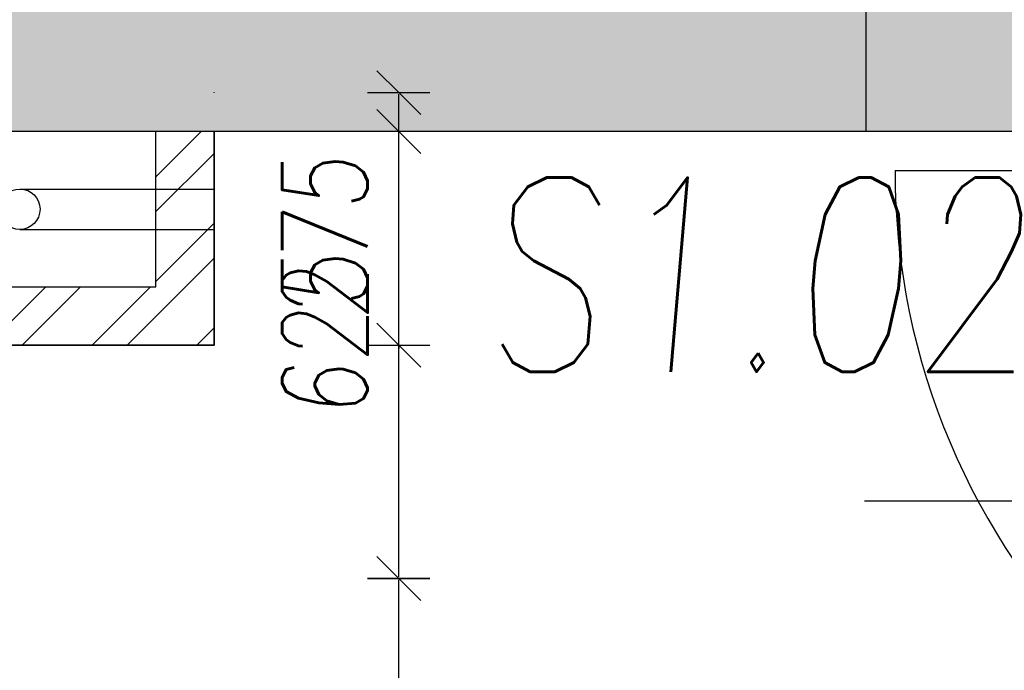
# Model space of a CAD drawing. Header units: millimetres. Extents: x 171 to 266814, y 44 to 350448.
# Tile 18 of 105: x 17832 to 19098, y 15440 to 16277. Entities that reach past the tile are written whole.
import ezdxf

# ---------------------------------------------------------------- set-up
doc = ezdxf.new("R2010")
doc.units = ezdxf.units.MM
doc.header["$LTSCALE"] = 100
doc.linetypes.add('ACDINTGL', pattern=[3, 2, -1])
doc.layers.add('DVERE', color=7, linetype='Continuous', true_color=0xf00000)
for name, color, linetype in [('KOTY 50', 7, 'Continuous'), ('KOTY-DVERE', 8, 'Continuous'), ('NOVA', 240, 'Continuous'), ('NOVÁ TENKÁ', 240, 'Continuous'), ('POPIS2', 2, 'Continuous'), ('SRAFA_NOVA', 10, 'Continuous'), ('TENKA', 253, 'Continuous'), ('TEXT_35', 2, 'Continuous'), ('ŠRAFA', 253, 'Continuous')]:
    doc.layers.add(name, color=color, linetype=linetype)
doc.styles.add('CS-ROMANS', font='romans.shx', dxfattribs={"width": 0.75, "oblique": 5})
doc.dimstyles.new('A_KÓTA_50', dxfattribs={"dimtxt": 110, "dimasz": 2, "dimexe": 100, "dimexo": 1500, "dimgap": 40, "dimtad": 1, "dimrnd": 1, "dimdsep": 46, "dimtxsty": 'CS-ROMANS', "dimblk": 'KOT_CARA20', "dimcen": 45, "dimse1": 1, "dimse2": 1, "dimclrd": 256, "dimclre": 256, "dimclrt": 256, "dimadec": 0, "dimazin": 0, "dimtfac": 1, "dimtix": 1, "dimtmove": 2, "dimatfit": 3, "dimldrblk": 'OBLIQUE', "dimfxl": 100, "dimtolj": 1, "dimarcsym": 0})

# ---------------------------------------------------------------- blocks, each defined once
blk = doc.blocks.new('ev výtah')
at = {"layer": 'NOVÁ TENKÁ'}
blk.add_line((28290.4, 12029.4), (31540.4, 12029.4), dxfattribs=at)
blk = doc.blocks.new('KOT_CARA20')
for p, q in [((0, 20), (0, -20)), ((0, 0), (14.14, 14.14)), ((0, 0), (-14.14, -14.14))]:
    blk.add_line(p, q)
blk = doc.blocks.new('*D318')
at = {"layer": 'Defpoints', "color": 0, "transparency": 16777216}
for p in [(17757.6, 15557.9), (18319.7, 15557.9), (17607.6, 14857.9)]:
    blk.add_point(p, dxfattribs=at)
at = {"layer": 'KOTY 50', "lineweight": -2, "ltscale": 5, "transparency": 16777216}
blk.add_line((18319.7, 14859.9), (18319.7, 15555.9), dxfattribs=at)
at = {"layer": 'KOTY 50', "lineweight": -2, "transparency": 16777216, "xscale": 2, "yscale": 2, "zscale": 2}
for p, rotation in [((18319.7, 15557.9), 90), ((18319.7, 14857.9), 270)]:
    blk.add_blockref('KOT_CARA20', p, dxfattribs=dict(at, rotation=rotation))
at = {"layer": 'KOTY 50', "transparency": 16777216, "char_height": 110, "attachment_point": 5, "rotation": 90, "style": 'CS-ROMANS'}
for s, insert in [('\\A1;2200', (18414.7, 15207.9)), ('\\A1;700', (18224.7, 15207.9))]:
    blk.add_mtext(s, dxfattribs=dict(at, insert=insert))
blk = doc.blocks.new('_OBLIQUE')
at = {"color": 0, "linetype": 'ByBlock', "ltscale": 15}
blk.add_line((-0.5, -0.5), (0.5, 0.5), dxfattribs=at)
blk = doc.blocks.new('*D319')
at = {"layer": 'Defpoints', "color": 0, "transparency": 16777216}
for p in [(18082.6, 16182.9), (18319.7, 16182.9), (17757.6, 15557.9)]:
    blk.add_point(p, dxfattribs=at)
at = {"layer": 'KOTY 50', "lineweight": -2, "ltscale": 5, "transparency": 16777216}
blk.add_line((18319.7, 15559.9), (18319.7, 16180.9), dxfattribs=at)
at = {"layer": 'KOTY 50', "lineweight": -2, "transparency": 16777216, "xscale": 2, "yscale": 2, "zscale": 2}
for p, rotation in [((18319.7, 16182.9), 90), ((18319.7, 15557.9), 270)]:
    blk.add_blockref('KOT_CARA20', p, dxfattribs=dict(at, rotation=rotation))
at = {"layer": 'KOTY 50', "transparency": 16777216, "insert": (18224.7, 15870.4), "char_height": 110, "attachment_point": 5, "rotation": 90, "style": 'CS-ROMANS'}
blk.add_mtext('\\A1;625', dxfattribs=at)
blk = doc.blocks.new('*D320')
at = {"layer": 'Defpoints', "color": 0, "transparency": 16777216}
for p in [(18234.7, 16132.9), (18319.7, 16132.9), (18082.6, 15857.9)]:
    blk.add_point(p, dxfattribs=at)
at = {"layer": 'KOTY 50', "lineweight": -2, "ltscale": 5, "transparency": 16777216}
for p, q in [((18319.7, 16134.9), (18319.7, 16136.9)), ((18319.7, 15857.9), (18319.7, 16132.9)), ((18319.7, 15855.9), (18319.7, 15853.9))]:
    blk.add_line(p, q, dxfattribs=at)
at = {"layer": 'KOTY 50', "lineweight": -2, "transparency": 16777216, "xscale": 2, "yscale": 2, "zscale": 2}
for p, rotation in [((18319.7, 16132.9), 270), ((18319.7, 15857.9), 90)]:
    blk.add_blockref('KOT_CARA20', p, dxfattribs=dict(at, rotation=rotation))
at = {"layer": 'KOTY 50', "transparency": 16777216, "insert": (18224.7, 15995.4), "char_height": 110, "attachment_point": 5, "rotation": 90, "style": 'CS-ROMANS'}
blk.add_mtext('\\A1;275', dxfattribs=at)

msp = doc.modelspace()

# ---------------------------------------------------------------- hatches: boundary and pattern name
at = {"layer": 'SRAFA_NOVA'}
h = msp.add_hatch(color=253, dxfattribs=at)
h.dxf.hatch_style = 1
h.paths.add_polyline_path([(19857.606, 16332.869), (17757.606, 16332.869), (17757.606, 16132.91), (19857.606, 16132.91)])
at = {"layer": 'ŠRAFA', "ltscale": 300}
h = msp.add_hatch(dxfattribs=at)
h.set_pattern_fill('ANSI32', color=253, scale=10)
h.set_pattern_definition([(45, (-195303.44, -167197.35), (-67.35192, 67.35192), []), (45, (-195258.54, -167197.35), (-67.35192, 67.35192), [])])
h.paths.add_polyline_path([(18082.556, 16132.91), (18007.556, 16132.91), (18007.556, 15932.91), (17757.557, 15932.91), (17757.557, 15857.91), (18082.556, 15857.91)])

# ---------------------------------------------------------------- linework, layer by layer
at = {"layer": 'DVERE', "color": 253}
for p, q in [((19857.556, 16132.89), (18957.556, 16132.89)), ((18957.606, 16082.89), (19857.606, 16082.89))]:
    msp.add_line(p, q, dxfattribs=at)
msp.add_arc((19857.606, 16082.89), 900, 180, 270, dxfattribs=at)
at = {"layer": 'KOTY-DVERE', "color": 253}
msp.add_line((18918.188, 15657.89), (20126.19, 15657.889), dxfattribs=at)
at = {"layer": 'NOVA', "color": 253}
msp.add_line((19857.556, 16132.91), (17757.556, 16132.911), dxfattribs=at)
for points in [[(18082.556, 16182.89), (18082.556, 16182.91)], [(18082.556, 16182.91), (18082.556, 16182.89)], [(17757.556, 15857.91), (18082.556, 15857.91), (18082.556, 16132.91)], [(17757.557, 15857.91), (17757.557, 15932.91), (18007.556, 15932.91), (18007.556, 16132.91)], [(18082.556, 16132.91), (18082.556, 15857.91), (17757.557, 15857.91)]]:
    msp.add_lwpolyline(points, dxfattribs=at)
at = {"layer": 'TENKA', "color": 253}
for p, q in [((17832.538, 16058.91), (18007.538, 16058.91)), ((17832.538, 16006.91), (18007.538, 16006.91))]:
    msp.add_line(p, q, dxfattribs=at)
at = {"layer": 'TENKA', "color": 253, "linetype": 'ACDINTGL', "ltscale": 10}
for p, q in [((18007.538, 16058.91), (18082.538, 16058.91)), ((18007.538, 16006.91), (18082.538, 16006.91))]:
    msp.add_line(p, q, dxfattribs=at)
at = {"layer": 'TENKA', "color": 253}
msp.add_circle((17832.538, 16032.91), 26, dxfattribs=at)

# ---------------------------------------------------------------- block references
at = {"layer": 'TEXT_35', "color": 253, "rotation": 90}
msp.add_blockref('ev výtah', (30949.963, -12157.529), dxfattribs=at)

# ---------------------------------------------------------------- texts
at = {"layer": 'POPIS2', "color": 253, "ltscale": 15, "style": 'CS-ROMANS', "oblique": 5, "width": 0.75}
msp.add_text('S1.02', height=250, dxfattribs=at).set_placement((18425.256, 15823.734))

# ---------------------------------------------------------------- dimensions: what is measured, and where the dimension line sits
at = {"layer": 'KOTY 50', "color": 253, "ltscale": 5}
for base, p1, p2, picture, middle in [((18319.658, 16182.89), (17757.557, 15557.91), (18082.556, 16182.89), '*D319', (18224.658, 15870.4)), ((18319.658, 16132.91), (18082.557, 15857.91), (18234.701, 16132.91), '*D320', (18224.658, 15995.41))]:
    dim = msp.add_linear_dim(base=base, p1=p1, p2=p2, angle=90, dimstyle='A_KÓTA_50', dxfattribs=at)
    dim.commit()
    dim.dimension.update_dxf_attribs({"geometry": picture, "text_midpoint": middle})
dim = msp.add_linear_dim(base=(18319.658, 15557.91), p1=(17607.557, 14857.908), p2=(17757.557, 15557.91), angle=90, text='<>\\X2200', dimstyle='A_KÓTA_50', dxfattribs=at)
dim.commit()
dim.dimension.update_dxf_attribs({"geometry": '*D318', "text_midpoint": (18224.658, 15207.909)})

doc.saveas('drawing.dxf')
